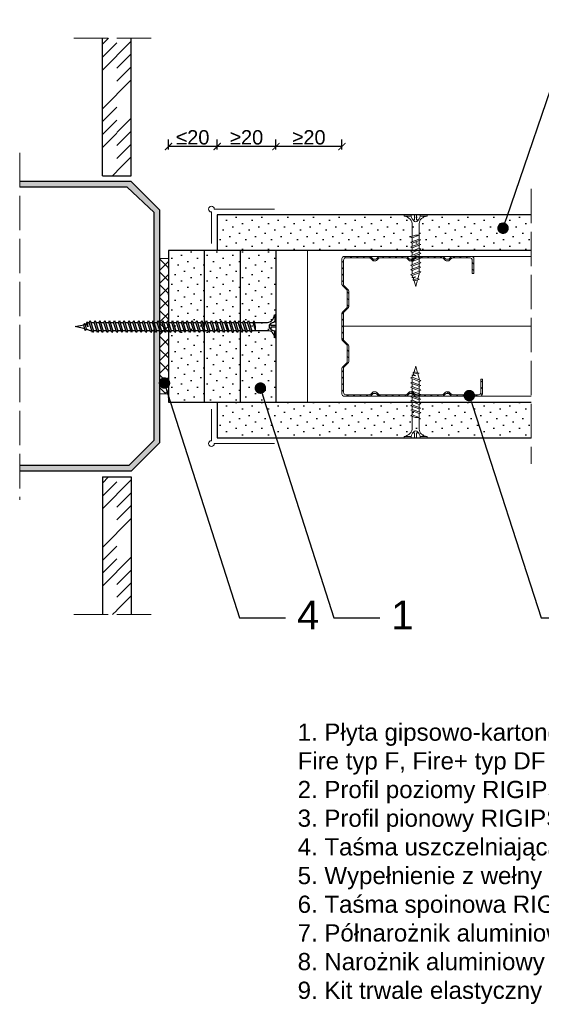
# Model space of a CAD drawing. Header units: millimetres. Extents: x 1745 to 2186, y 1219 to 1563.
# Tile 1 of 2: x 1745 to 1927, y 1219 to 1563. Entities that reach past the tile are written whole.
import ezdxf
from ezdxf import colors
from ezdxf.entities.mleader import LeaderData, LeaderLine
from ezdxf.math import Vec2, Vec3

# ---------------------------------------------------------------- set-up
doc = ezdxf.new("R2010")
doc.units = ezdxf.units.MM
doc.linetypes.add('ACAD_ISO02W100', pattern=[15, 12, -3])
for name, color, linetype, lineweight in [('_ISOVER WELNA', 7, 'BATTING', 9), ('_RIGIPS AKCESORIA', 7, 'Continuous', 18), ('_RIGIPS G-K', 7, 'Continuous', 25), ('_RIGIPS PROFIL', 7, 'Continuous', 18), ('KRESKOWANIE', 7, 'Continuous', 9), ('OPISY', 7, 'Continuous', 9), ('PRZERYWANA', 7, 'ACAD_ISO02W100', 9), ('WYMIARY', 7, 'Continuous', 25)]:
    doc.layers.add(name, color=color, linetype=linetype, lineweight=lineweight)
doc.layers.add('_Rigips_Akcesoria', color=7, linetype='Continuous')
doc.styles.get("Standard").update_dxf_attribs({"font": 'arial.ttf'})
doc.linetypes.add('BATTING', pattern='A,0.00254,-2.54,[134,ltypeshp.shx,S=2.54,R=0,X=-2.54,Y=0],-5.08,[134,ltypeshp.shx,S=2.54,R=180,X=2.54,Y=0],-2.54', length=10.16254)
doc.dimstyles.new('ISO-25', dxfattribs={"dimtxt": 5, "dimasz": 2.5, "dimexe": 2.5, "dimexo": 0.625, "dimtad": 1, "dimtxsty": 'Standard', "dimblk": 'ARCHTICK', "dimcen": 2.5, "dimadec": 0, "dimazin": 0, "dimtfac": 1, "dimtmove": 0, "dimatfit": 3, "dimfxl": 1, "dimfxlon": 1, "dimarcsym": 0})

# ---------------------------------------------------------------- blocks, each defined once
blk = doc.blocks.new('CW 50 ULTRASTIL')
h = blk.add_hatch()
h.set_pattern_fill('ANSI31', color=256, scale=0.5, style=0)
h.paths.add_polyline_path([(28.56, 40.65, -0.198912), (28.71, 41), (30.21, 42.51, 0.198912), (30.36, 42.86), (30.36, 48.45, 0.198912), (30.21, 48.8), (28.71, 50.31, -0.198912), (28.56, 50.66), (28.56, 59.85, -0.198912), (28.71, 60.2), (30.21, 61.71, 0.198912), (30.36, 62.06), (30.36, 67.65, 0.198912), (30.21, 68), (28.71, 69.51, -0.198912), (28.56, 69.86), (28.56, 78.31, -0.414214), (29.36, 79.11), (37.68, 79.11, -0.198912), (38.04, 78.96), (38.74, 78.25, 0.198912), (39.1, 78.11), (39.68, 78.11, 0.198912), (40.04, 78.25), (40.74, 78.96, -0.198912), (41.1, 79.11), (50.38, 79.11, -0.198912), (50.74, 78.96), (51.44, 78.25, 0.198912), (51.8, 78.11), (52.38, 78.11, 0.198912), (52.74, 78.25), (53.44, 78.96, -0.198912), (53.8, 79.11), (63.08, 79.11, -0.198912), (63.44, 78.96), (64.14, 78.25, 0.198912), (64.5, 78.11), (65.08, 78.11, 0.198912), (65.44, 78.25), (66.14, 78.96, -0.198912), (66.5, 79.11), (75.66, 79.11, -0.414214), (76.46, 78.31), (76.46, 73.66), (77.01, 73.66), (77.01, 78.86, 0.414214), (76.21, 79.66), (66.5, 79.66, 0.198912), (66.14, 79.51), (65.44, 78.8, -0.198912), (65.08, 78.66), (64.5, 78.66, -0.198912), (64.14, 78.8), (63.44, 79.51, 0.198912), (63.08, 79.66), (53.8, 79.66, 0.198912), (53.44, 79.51), (52.74, 78.8, -0.198912), (52.38, 78.66), (51.8, 78.66, -0.198912), (51.44, 78.8), (50.74, 79.51, 0.198912), (50.38, 79.66), (41.1, 79.66, 0.198912), (40.74, 79.51), (40.04, 78.8, -0.198912), (39.68, 78.66), (39.1, 78.66, -0.198912), (38.74, 78.8), (38.04, 79.51, 0.198912), (37.68, 79.66), (28.81, 79.66, 0.414214), (28.01, 78.86), (28.01, 69.86, 0.198912), (28.16, 69.51), (29.66, 68, -0.198912), (29.81, 67.65), (29.81, 62.06, -0.198912), (29.66, 61.71), (28.16, 60.2, 0.198912), (28.01, 59.85), (28.01, 50.66, 0.198912), (28.16, 50.31), (29.66, 48.8, -0.198912), (29.81, 48.45), (29.81, 42.86, -0.198912), (29.66, 42.51), (28.16, 41, 0.198912), (28.01, 40.65), (28.01, 31.66, 0.414214), (28.81, 30.86), (37.68, 30.86, 0.198912), (38.04, 31), (38.74, 31.71, -0.198912), (39.1, 31.86), (39.68, 31.86, -0.198912), (40.04, 31.71), (40.74, 31, 0.198912), (41.1, 30.86), (50.38, 30.86, 0.198912), (50.74, 31), (51.44, 31.71, -0.198912), (51.8, 31.86), (52.38, 31.86, -0.198912), (52.74, 31.71), (53.44, 31, 0.198912), (53.8, 30.86), (63.08, 30.86, 0.198912), (63.44, 31), (64.14, 31.71, -0.198912), (64.5, 31.86), (65.08, 31.86, -0.198912), (65.44, 31.71), (66.14, 31, 0.198912), (66.5, 30.86), (73.21, 30.86, 0.414214), (74.01, 31.66), (74.01, 36.86), (73.46, 36.86), (73.46, 32.21, -0.414214), (72.66, 31.41), (66.5, 31.41, -0.198912), (66.14, 31.55), (65.44, 32.26, 0.198912), (65.08, 32.41), (64.5, 32.41, 0.198912), (64.14, 32.26), (63.44, 31.55, -0.198912), (63.08, 31.41), (53.8, 31.41, -0.198912), (53.44, 31.55), (52.74, 32.26, 0.198912), (52.38, 32.41), (51.8, 32.41, 0.198912), (51.44, 32.26), (50.74, 31.55, -0.198912), (50.38, 31.41), (41.1, 31.41, -0.198912), (40.74, 31.55), (40.04, 32.26, 0.198912), (39.68, 32.41), (39.1, 32.41, 0.198912), (38.74, 32.26), (38.04, 31.55, -0.198912), (37.68, 31.41), (29.36, 31.41, -0.414214), (28.56, 32.21)])
at = {"layer": '_RIGIPS PROFIL'}
for p, q in [((37.68, 79.66), (28.81, 79.66)), ((37.68, 79.11), (29.36, 79.11)), ((38.04, 79.51), (38.74, 78.8)), ((40.74, 79.51), (40.04, 78.8)), ((50.38, 79.66), (41.1, 79.66)), ((50.38, 79.11), (41.1, 79.11)), ((50.74, 79.51), (51.44, 78.8)), ((53.44, 79.51), (52.74, 78.8)), ((53.8, 79.66), (63.08, 79.66)), ((53.8, 79.11), (63.08, 79.11)), ((63.44, 79.51), (64.14, 78.8)), ((66.14, 79.51), (65.44, 78.8)), ((76.21, 79.66), (66.5, 79.66)), ((75.66, 79.11), (66.5, 79.11)), ((28.01, 78.86), (28.01, 69.86)), ((28.56, 78.31), (28.56, 69.86)), ((38.04, 78.96), (38.74, 78.25)), ((39.68, 78.66), (39.1, 78.66)), ((39.68, 78.11), (39.1, 78.11)), ((40.74, 78.96), (40.04, 78.25)), ((50.74, 78.96), (51.44, 78.25)), ((52.38, 78.66), (51.8, 78.66)), ((52.38, 78.11), (51.8, 78.11)), ((53.44, 78.96), (52.74, 78.25)), ((63.44, 78.96), (64.14, 78.25)), ((65.08, 78.66), (64.5, 78.66)), ((65.08, 78.11), (64.5, 78.11)), ((66.14, 78.96), (65.44, 78.25)), ((76.46, 73.66), (76.46, 78.31)), ((77.01, 73.66), (77.01, 78.86)), ((76.46, 73.66), (77.01, 73.66)), ((29.66, 68), (28.16, 69.51)), ((30.21, 68), (28.71, 69.51)), ((29.81, 67.65), (29.81, 62.06)), ((30.36, 67.65), (30.36, 62.06)), ((28.01, 59.85), (28.01, 50.66)), ((29.66, 61.71), (28.16, 60.2)), ((28.56, 59.85), (28.56, 50.66)), ((30.21, 61.71), (28.71, 60.2)), ((29.66, 48.8), (28.16, 50.31)), ((30.21, 48.8), (28.71, 50.31)), ((29.81, 42.86), (29.81, 48.45)), ((30.36, 42.86), (30.36, 48.45)), ((29.66, 42.51), (28.16, 41)), ((30.21, 42.51), (28.71, 41)), ((28.01, 31.66), (28.01, 40.65)), ((28.56, 32.21), (28.56, 40.65)), ((73.46, 36.86), (73.46, 32.21)), ((73.46, 36.86), (74.01, 36.86)), ((74.01, 36.86), (74.01, 31.66)), ((37.68, 31.41), (29.36, 31.41)), ((38.04, 31.55), (38.74, 32.26)), ((38.04, 31), (38.74, 31.71)), ((39.68, 32.41), (39.1, 32.41)), ((39.68, 31.86), (39.1, 31.86)), ((40.74, 31.55), (40.04, 32.26)), ((40.74, 31), (40.04, 31.71)), ((50.38, 31.41), (41.1, 31.41)), ((50.74, 31.55), (51.44, 32.26)), ((50.74, 31), (51.44, 31.71)), ((52.38, 32.41), (51.8, 32.41)), ((52.38, 31.86), (51.8, 31.86)), ((53.44, 31.55), (52.74, 32.26)), ((53.44, 31), (52.74, 31.71)), ((53.8, 31.41), (63.08, 31.41)), ((63.44, 31.55), (64.14, 32.26)), ((63.44, 31), (64.14, 31.71)), ((65.08, 32.41), (64.5, 32.41)), ((65.08, 31.86), (64.5, 31.86)), ((66.14, 31.55), (65.44, 32.26)), ((66.14, 31), (65.44, 31.71)), ((72.66, 31.41), (66.5, 31.41)), ((37.68, 30.86), (28.81, 30.86)), ((50.38, 30.86), (41.1, 30.86)), ((53.8, 30.86), (63.08, 30.86)), ((73.21, 30.86), (66.5, 30.86))]:
    blk.add_line(p, q, dxfattribs=at)
for centre, radius, start, end in [((28.81, 78.86), 0.8, 90, 180), ((29.36, 78.31), 0.8, 90, 180), ((37.68, 79.16), 0.5, 45, 90), ((37.68, 78.61), 0.5, 45, 90), ((41.1, 79.16), 0.5, 90, 135), ((41.1, 78.61), 0.5, 90, 135), ((50.38, 79.16), 0.5, 45, 90), ((50.38, 78.61), 0.5, 45, 90), ((53.8, 79.16), 0.5, 90, 135), ((53.8, 78.61), 0.5, 90, 135), ((63.08, 79.16), 0.5, 45, 90), ((63.08, 78.61), 0.5, 45, 90), ((66.5, 79.16), 0.5, 90, 135), ((66.5, 78.61), 0.5, 90, 135), ((75.66, 78.31), 0.8, 0, 90), ((76.21, 78.86), 0.8, 0, 90), ((39.1, 79.16), 0.5, 225, 270), ((39.1, 78.61), 0.5, 225, 270), ((39.68, 79.16), 0.5, 270, 315), ((39.68, 78.61), 0.5, 270, 315), ((51.8, 79.16), 0.5, 225, 270), ((51.8, 78.61), 0.5, 225, 270), ((52.38, 79.16), 0.5, 270, 315), ((52.38, 78.61), 0.5, 270, 315), ((64.5, 79.16), 0.5, 225, 270), ((64.5, 78.61), 0.5, 225, 270), ((65.08, 79.16), 0.5, 270, 315), ((65.08, 78.61), 0.5, 270, 315), ((28.51, 69.86), 0.5, 180, 225), ((29.06, 69.86), 0.5, 180, 225), ((29.31, 67.65), 0.5, 0, 45), ((29.86, 67.65), 0.5, 0, 45), ((29.31, 62.06), 0.5, 315, 0), ((29.86, 62.06), 0.5, 315, 0), ((28.51, 59.85), 0.5, 135, 180), ((29.06, 59.85), 0.5, 135, 180), ((28.51, 50.66), 0.5, 180, 225), ((29.06, 50.66), 0.5, 180, 225), ((29.31, 48.45), 0.5, 0, 45), ((29.86, 48.45), 0.5, 0, 45), ((29.31, 42.86), 0.5, 315, 0), ((29.86, 42.86), 0.5, 315, 0), ((28.51, 40.65), 0.5, 135, 180), ((29.06, 40.65), 0.5, 135, 180), ((28.81, 31.66), 0.8, 180, 270), ((29.36, 32.21), 0.8, 180, 270), ((37.68, 31.91), 0.5, 270, 315), ((37.68, 31.36), 0.5, 270, 315), ((39.1, 31.91), 0.5, 90, 135), ((39.1, 31.36), 0.5, 90, 135), ((39.68, 31.91), 0.5, 45, 90), ((39.68, 31.36), 0.5, 45, 90), ((41.1, 31.91), 0.5, 225, 270), ((41.1, 31.36), 0.5, 225, 270), ((50.38, 31.91), 0.5, 270, 315), ((50.38, 31.36), 0.5, 270, 315), ((51.8, 31.91), 0.5, 90, 135), ((51.8, 31.36), 0.5, 90, 135), ((52.38, 31.91), 0.5, 45, 90), ((52.38, 31.36), 0.5, 45, 90), ((53.8, 31.91), 0.5, 225, 270), ((53.8, 31.36), 0.5, 225, 270), ((63.08, 31.91), 0.5, 270, 315), ((63.08, 31.36), 0.5, 270, 315), ((64.5, 31.91), 0.5, 90, 135), ((64.5, 31.36), 0.5, 90, 135), ((65.08, 31.91), 0.5, 45, 90), ((65.08, 31.36), 0.5, 45, 90), ((66.5, 31.91), 0.5, 225, 270), ((66.5, 31.36), 0.5, 225, 270), ((72.66, 32.21), 0.8, 270, 0), ((73.21, 31.66), 0.8, 270, 0)]:
    blk.add_arc(centre, radius, start, end, dxfattribs=at)
blk = doc.blocks.new('TN 25')
at = {"layer": '_RIGIPS AKCESORIA'}
for p, q in [((0, -0.84), (0, 7.16)), ((0, 7.16), (0.46, 7.16)), ((0.46, 7.16), (0.46, 4.78)), ((0.46, 4.78), (0, 4.78)), ((0, 3.5), (1.77, 3.5)), ((1.77, 3.5), (1.77, 4.2)), ((3.02, 4.46), (8.47, 4.46)), ((7.12, 4.46), (7.12, 3.18)), ((8.03, 2.01), (7.12, 4.46)), ((8.47, 4.46), (8.79, 5)), ((9.61, 1.51), (8.47, 4.46)), ((8.79, 5), (9.93, 2.01)), ((9, 4.46), (10.1, 4.46)), ((10.1, 4.46), (10.41, 5)), ((11.23, 1.51), (10.1, 4.46)), ((10.41, 5), (11.56, 2.01)), ((10.62, 4.46), (11.67, 4.46)), ((11.67, 4.46), (11.99, 5)), ((12.81, 1.51), (11.67, 4.46)), ((11.99, 5), (13.14, 2.01)), ((12.2, 4.46), (13.21, 4.46)), ((13.21, 4.46), (13.52, 5)), ((14.34, 1.51), (13.21, 4.46)), ((13.52, 5), (14.67, 2.01)), ((13.73, 4.46), (14.8, 4.46)), ((14.8, 4.46), (15.12, 5)), ((15.94, 1.51), (14.8, 4.46)), ((15.12, 5), (16.26, 2.01)), ((15.33, 4.46), (16.42, 4.46)), ((16.42, 4.46), (16.73, 5)), ((17.55, 1.51), (16.42, 4.46)), ((16.73, 5), (17.88, 2.01)), ((16.94, 4.46), (17.99, 4.46)), ((17.99, 4.46), (18.31, 5)), ((19.13, 1.51), (17.99, 4.46)), ((18.31, 5), (19.45, 2.01)), ((18.52, 4.46), (19.68, 4.46)), ((19.68, 4.46), (20, 5)), ((20.82, 1.51), (19.68, 4.46)), ((20, 5), (21.14, 2.01)), ((20.21, 4.46), (20.7, 4.46)), ((20.7, 4.46), (22.28, 3.98)), ((22.28, 3.98), (22.56, 4.37)), ((22.7, 2.36), (22.28, 3.98)), ((22.56, 4.37), (23.03, 2.71)), ((22.71, 3.85), (25, 3.24)), ((0, 2.83), (1.77, 2.83)), ((0.46, 1.64), (0, 1.64)), ((0.46, -0.84), (0.46, 1.64)), ((1.77, 2.83), (1.77, 2.18)), ((7.49, 2.01), (3.55, 2.01)), ((7.12, 3.18), (7.65, 1.53)), ((7.65, 1.53), (8.03, 2.01)), ((9.41, 2.01), (8.03, 2.01)), ((9.93, 2.01), (9.61, 1.51)), ((11.04, 2.01), (9.93, 2.01)), ((11.56, 2.01), (11.23, 1.51)), ((12.61, 2.01), (11.56, 2.01)), ((13.14, 2.01), (12.81, 1.51)), ((14.15, 2.01), (13.14, 2.01)), ((14.67, 2.01), (14.34, 1.51)), ((15.74, 2.01), (14.67, 2.01)), ((16.26, 2.01), (15.94, 1.51)), ((17.36, 2.01), (16.26, 2.01)), ((17.88, 2.01), (17.55, 1.51)), ((18.93, 2.01), (17.88, 2.01)), ((19.45, 2.01), (19.13, 1.51)), ((19.45, 2.01), (20.62, 2.01)), ((21.14, 2.01), (20.82, 1.51)), ((21.14, 2.01), (21.81, 2.12)), ((21.85, 1.83), (21.67, 3.28)), ((21.67, 3.28), (22.14, 2.4)), ((22.14, 2.4), (21.85, 1.83)), ((22.7, 2.36), (22.14, 2.4)), ((23.03, 2.71), (22.7, 2.36)), ((25, 3.24), (23.03, 2.71)), ((0, -0.84), (0.46, -0.84))]:
    blk.add_line(p, q, dxfattribs=at)
for centre, major_axis, ratio, start_param, end_param in [((3.09, 7.67), (0.17, 3.2), 0.826134, 1.773653, 3.180586), ((-0.04, 0.9), (0, 3.93), 0.848176, -0.720942, -0.151112), ((1.66, 3.18), (0, 0.895), 0.848176, -1.552777, -0.720942), ((3.37, -1.57), (0.28, 3.57), 0.832181, 0.035984, 1.430787), ((-2.73, 15.91), (0, 14.76), 0.848176, 3.399396, 3.475072), ((0.59, 4.62), (0, 2.81), 0.848176, 3.475072, 3.862535), ((1.66, 3.18), (0, 0.895), 0.848176, 3.862535, 4.730408)]:
    blk.add_ellipse(centre, major_axis=major_axis, ratio=ratio, start_param=start_param, end_param=end_param, dxfattribs=at)
blk = doc.blocks.new('polnaroznik')
at = {"layer": '_RIGIPS AKCESORIA'}
for p, q in [((429.5, 44.15), (429.5, 55.15)), ((430.5, 56.15), (451.5, 56.15))]:
    blk.add_line(p, q, dxfattribs=at)
blk.add_arc((429.5, 56.15), 1, 0, 270, dxfattribs=at)
blk = doc.blocks.new('TN 70')
at = {"layer": '_Rigips_Akcesoria'}
for p, q in [((0, -0.84), (0, 7.16)), ((0, 7.16), (0.46, 7.16)), ((0.46, 7.16), (0.46, 4.78)), ((0.46, 4.78), (0, 4.78)), ((0, 3.5), (1.77, 3.5)), ((1.77, 3.5), (1.77, 4.2)), ((3.02, 4.72), (8.47, 4.72)), ((8.03, 1.78), (7.12, 4.72)), ((7.12, 4.72), (7.12, 3.19)), ((8.47, 4.72), (8.79, 5.37)), ((9.61, 1.17), (8.47, 4.72)), ((8.79, 5.37), (9.93, 1.78)), ((9, 4.72), (10.1, 4.72)), ((10.1, 4.72), (10.41, 5.37)), ((11.23, 1.17), (10.1, 4.72)), ((10.41, 5.37), (11.56, 1.78)), ((10.62, 4.72), (11.67, 4.72)), ((11.67, 4.72), (11.99, 5.37)), ((12.81, 1.17), (11.67, 4.72)), ((11.99, 5.37), (13.14, 1.78)), ((12.2, 4.72), (13.21, 4.72)), ((13.21, 4.72), (13.52, 5.37)), ((14.34, 1.17), (13.21, 4.72)), ((13.52, 5.37), (14.67, 1.78)), ((13.73, 4.72), (14.8, 4.72)), ((14.8, 4.72), (15.12, 5.37)), ((15.94, 1.17), (14.8, 4.72)), ((15.12, 5.37), (16.26, 1.78)), ((15.33, 4.72), (16.42, 4.72)), ((16.42, 4.72), (16.73, 5.37)), ((17.55, 1.17), (16.42, 4.72)), ((16.73, 5.37), (17.88, 1.78)), ((16.94, 4.72), (17.99, 4.72)), ((17.99, 4.72), (18.31, 5.37)), ((19.13, 1.17), (17.99, 4.72)), ((18.31, 5.37), (19.45, 1.78)), ((18.52, 4.72), (19.68, 4.72)), ((19.68, 4.72), (20, 5.37)), ((20.82, 1.17), (19.68, 4.72)), ((20, 5.37), (21.14, 1.78)), ((20.21, 4.72), (21.37, 4.72)), ((21.37, 4.72), (21.69, 5.37)), ((22.51, 1.17), (21.37, 4.72)), ((21.69, 5.37), (22.83, 1.78)), ((21.9, 4.72), (23.06, 4.72)), ((23.06, 4.72), (23.38, 5.37)), ((24.2, 1.17), (23.06, 4.72)), ((23.38, 5.37), (24.52, 1.78)), ((23.59, 4.72), (24.75, 4.72)), ((24.75, 4.72), (25.07, 5.37)), ((25.89, 1.17), (24.75, 4.72)), ((25.07, 5.37), (26.21, 1.78)), ((25.28, 4.72), (26.44, 4.72)), ((26.44, 4.72), (26.76, 5.37)), ((27.58, 1.17), (26.44, 4.72)), ((26.76, 5.37), (27.9, 1.78)), ((26.96, 4.72), (28.13, 4.72)), ((28.13, 4.72), (28.45, 5.37)), ((29.27, 1.17), (28.13, 4.72)), ((28.45, 5.37), (29.59, 1.78)), ((28.65, 4.72), (29.82, 4.72)), ((29.82, 4.72), (30.14, 5.37)), ((30.96, 1.17), (29.82, 4.72)), ((30.14, 5.37), (31.28, 1.78)), ((30.34, 4.72), (31.51, 4.72)), ((31.51, 4.72), (31.83, 5.37)), ((32.65, 1.17), (31.51, 4.72)), ((31.83, 5.37), (32.97, 1.78)), ((32.03, 4.72), (33.2, 4.72)), ((33.2, 4.72), (33.52, 5.37)), ((34.34, 1.17), (33.2, 4.72)), ((33.52, 5.37), (34.66, 1.78)), ((33.72, 4.72), (34.89, 4.72)), ((34.89, 4.72), (35.21, 5.37)), ((36.03, 1.17), (34.89, 4.72)), ((35.21, 5.37), (36.35, 1.78)), ((35.41, 4.72), (36.58, 4.72)), ((36.58, 4.72), (36.9, 5.37)), ((37.72, 1.17), (36.58, 4.72)), ((36.9, 5.37), (38.04, 1.78)), ((37.1, 4.72), (38.27, 4.72)), ((38.27, 4.72), (38.59, 5.37)), ((39.41, 1.17), (38.27, 4.72)), ((38.59, 5.37), (39.73, 1.78)), ((38.79, 4.72), (39.96, 4.72)), ((39.96, 4.72), (40.28, 5.37)), ((41.1, 1.17), (39.96, 4.72)), ((40.28, 5.37), (41.42, 1.78)), ((40.48, 4.72), (41.65, 4.72)), ((41.65, 4.72), (41.97, 5.37)), ((42.79, 1.17), (41.65, 4.72)), ((41.97, 5.37), (43.11, 1.78)), ((42.17, 4.72), (43.34, 4.72)), ((43.34, 4.72), (43.66, 5.37)), ((44.48, 1.17), (43.34, 4.72)), ((43.66, 5.37), (44.8, 1.78)), ((43.86, 4.72), (45.03, 4.72)), ((45.03, 4.72), (45.35, 5.37)), ((46.17, 1.17), (45.03, 4.72)), ((45.35, 5.37), (46.49, 1.78)), ((45.55, 4.72), (46.72, 4.72)), ((46.72, 4.72), (47.04, 5.37)), ((47.86, 1.17), (46.72, 4.72)), ((47.04, 5.37), (48.18, 1.78)), ((47.24, 4.72), (48.41, 4.72)), ((48.41, 4.72), (48.73, 5.37)), ((49.55, 1.17), (48.41, 4.72)), ((48.73, 5.37), (49.87, 1.78)), ((48.93, 4.72), (50.1, 4.72)), ((50.1, 4.72), (50.42, 5.37)), ((51.24, 1.17), (50.1, 4.72)), ((50.42, 5.37), (51.56, 1.78)), ((50.62, 4.72), (51.79, 4.72)), ((51.79, 4.72), (52.11, 5.37)), ((52.92, 1.17), (51.79, 4.72)), ((52.11, 5.37), (53.25, 1.78)), ((52.31, 4.72), (53.48, 4.72)), ((53.48, 4.72), (53.8, 5.37)), ((54.61, 1.17), (53.48, 4.72)), ((53.8, 5.37), (54.94, 1.78)), ((54, 4.72), (55.17, 4.72)), ((55.17, 4.72), (55.49, 5.37)), ((56.3, 1.17), (55.17, 4.72)), ((55.49, 5.37), (56.63, 1.78)), ((55.69, 4.72), (56.86, 4.72)), ((56.86, 4.72), (57.18, 5.37)), ((57.99, 1.17), (56.86, 4.72)), ((57.18, 5.37), (58.32, 1.78)), ((57.38, 4.72), (58.55, 4.72)), ((58.55, 4.72), (58.87, 5.37)), ((59.68, 1.17), (58.55, 4.72)), ((58.87, 5.37), (60.01, 1.78)), ((59.07, 4.72), (60.24, 4.72)), ((60.24, 4.72), (60.56, 5.37)), ((61.37, 1.17), (60.24, 4.72)), ((60.56, 5.37), (61.7, 1.78)), ((60.76, 4.72), (61.93, 4.72)), ((61.93, 4.72), (62.25, 5.37)), ((63.06, 1.17), (61.93, 4.72)), ((62.25, 5.37), (63.39, 1.78)), ((62.45, 4.72), (63.62, 4.72)), ((63.62, 4.72), (63.94, 5.37)), ((63.62, 4.72), (63.94, 5.37)), ((64.75, 1.17), (63.62, 4.72)), ((64.75, 1.17), (63.62, 4.72)), ((63.94, 5.37), (65.08, 1.78)), ((63.94, 5.37), (65.08, 1.78)), ((64.14, 4.72), (64.63, 4.72)), ((64.14, 4.72), (64.73, 4.72)), ((64.63, 4.72), (66.22, 4.15)), ((66.22, 4.15), (66.5, 4.61)), ((66.64, 2.2), (66.22, 4.15)), ((66.5, 4.61), (66.97, 2.62)), ((66.65, 3.99), (70, 3.26)), ((0, 2.83), (1.77, 2.83)), ((0.46, 1.64), (0, 1.64)), ((0.46, -0.84), (0.46, 1.64)), ((1.77, 2.83), (1.77, 2.18)), ((7.49, 1.78), (3.55, 1.78)), ((7.12, 3.19), (7.65, 1.21)), ((7.65, 1.21), (8.03, 1.78)), ((9.41, 1.78), (8.03, 1.78)), ((9.93, 1.78), (9.61, 1.17)), ((11.04, 1.78), (9.93, 1.78)), ((11.56, 1.78), (11.23, 1.17)), ((12.61, 1.78), (11.56, 1.78)), ((13.14, 1.78), (12.81, 1.17)), ((14.15, 1.78), (13.14, 1.78)), ((14.67, 1.78), (14.34, 1.17)), ((15.74, 1.78), (14.67, 1.78)), ((16.26, 1.78), (15.94, 1.17)), ((17.36, 1.78), (16.26, 1.78)), ((17.88, 1.78), (17.55, 1.17)), ((18.93, 1.78), (17.88, 1.78)), ((19.45, 1.78), (19.13, 1.17)), ((20.62, 1.78), (19.45, 1.78)), ((21.14, 1.78), (20.82, 1.17)), ((22.31, 1.78), (21.14, 1.78)), ((22.83, 1.78), (22.51, 1.17)), ((24, 1.78), (22.83, 1.78)), ((24.52, 1.78), (24.2, 1.17)), ((25.69, 1.78), (24.52, 1.78)), ((26.21, 1.78), (25.89, 1.17)), ((27.38, 1.78), (26.21, 1.78)), ((27.9, 1.78), (27.58, 1.17)), ((29.07, 1.78), (27.9, 1.78)), ((29.59, 1.78), (29.27, 1.17)), ((30.76, 1.78), (29.59, 1.78)), ((31.28, 1.78), (30.96, 1.17)), ((32.45, 1.78), (31.28, 1.78)), ((32.97, 1.78), (32.65, 1.17)), ((34.14, 1.78), (32.97, 1.78)), ((34.66, 1.78), (34.34, 1.17)), ((35.83, 1.78), (34.66, 1.78)), ((36.35, 1.78), (36.03, 1.17)), ((37.52, 1.78), (36.35, 1.78)), ((38.04, 1.78), (37.72, 1.17)), ((39.21, 1.78), (38.04, 1.78)), ((39.73, 1.78), (39.41, 1.17)), ((40.9, 1.78), (39.73, 1.78)), ((41.42, 1.78), (41.1, 1.17)), ((42.59, 1.78), (41.42, 1.78)), ((43.11, 1.78), (42.79, 1.17)), ((44.28, 1.78), (43.11, 1.78)), ((44.8, 1.78), (44.48, 1.17)), ((45.97, 1.78), (44.8, 1.78)), ((46.49, 1.78), (46.17, 1.17)), ((47.66, 1.78), (46.49, 1.78)), ((48.18, 1.78), (47.86, 1.17)), ((49.35, 1.78), (48.18, 1.78)), ((49.87, 1.78), (49.55, 1.17)), ((51.04, 1.78), (49.87, 1.78)), ((51.56, 1.78), (51.24, 1.17)), ((52.73, 1.78), (51.56, 1.78)), ((53.25, 1.78), (52.92, 1.17)), ((54.42, 1.78), (53.25, 1.78)), ((54.94, 1.78), (54.61, 1.17)), ((56.11, 1.78), (54.94, 1.78)), ((56.63, 1.78), (56.3, 1.17)), ((57.8, 1.78), (56.63, 1.78)), ((58.32, 1.78), (57.99, 1.17)), ((59.49, 1.78), (58.32, 1.78)), ((60.01, 1.78), (59.68, 1.17)), ((61.18, 1.78), (60.01, 1.78)), ((61.7, 1.78), (61.37, 1.17)), ((62.87, 1.78), (61.7, 1.78)), ((63.39, 1.78), (63.06, 1.17)), ((64.56, 1.78), (63.39, 1.78)), ((65.08, 1.78), (64.75, 1.17)), ((65.08, 1.78), (64.75, 1.17)), ((65.08, 1.78), (65.75, 1.91)), ((65.78, 1.56), (65.61, 3.31)), ((65.61, 3.31), (66.08, 2.25)), ((66.08, 2.25), (65.78, 1.56)), ((66.64, 2.2), (66.08, 2.25)), ((66.97, 2.62), (66.64, 2.2)), ((70, 3.26), (66.97, 2.62)), ((0, -0.84), (0.46, -0.84))]:
    blk.add_line(p, q, dxfattribs=at)
for centre, major_axis, ratio, start_param, end_param in [((3.09, 7.67), (1.22, 2.78), 0.837272, 2.095128, 3.598769), ((-0.04, 0.9), (0, 3.93), 0.848176, -0.720942, -0.151112), ((1.66, 3.18), (0, 0.895), 0.848176, -1.552777, -0.720942), ((3.37, -1.57), (-0.73, 3.32), 0.858496, -0.312441, 1.16424), ((-2.73, 15.91), (0, 14.76), 0.848176, 3.399396, 3.475072), ((0.59, 4.62), (0, 2.81), 0.848176, 3.475072, 3.862535), ((1.66, 3.18), (0, 0.895), 0.848176, 3.862535, 4.730408)]:
    blk.add_ellipse(centre, major_axis=major_axis, ratio=ratio, start_param=start_param, end_param=end_param, dxfattribs=at)
blk = doc.blocks.new('_Dot')
at = {"color": 0, "linetype": 'ByBlock', "lineweight": -2}
blk.add_line((-0.5, 0), (-1, 0), dxfattribs=at)
at = {"color": 0, "linetype": 'ByBlock', "const_width": 0.5}
blk.add_lwpolyline([(-0.25, 0, 1), (0.25, 0, 1)], format="xyb", close=True, dxfattribs=at)
blk = doc.blocks.new('_ArchTick')
at = {"color": 0, "linetype": 'ByBlock', "const_width": 0.15}
blk.add_lwpolyline([(-0.5, -0.5), (0.5, 0.5)], dxfattribs=at)
blk = doc.blocks.new('*D19')
at = {"layer": 'Defpoints', "color": 0, "transparency": 16777216}
for p in [(1814.13, 1518.47), (1834.63, 1473.37), (1814.13, 1472.66)]:
    blk.add_point(p, dxfattribs=at)
at = {"layer": 'WYMIARY', "color": 0, "lineweight": -2, "transparency": 16777216}
for p, q in [((1814.13, 1517.47), (1814.13, 1520.97)), ((1834.63, 1518.47), (1814.13, 1518.47)), ((1834.63, 1517.47), (1834.63, 1520.97))]:
    blk.add_line(p, q, dxfattribs=at)
at = {"layer": 'WYMIARY', "color": 0, "lineweight": -2, "transparency": 16777216, "xscale": 2.5, "yscale": 2.5, "zscale": 2.5, "rotation": 180}
blk.add_blockref('_ArchTick', (1814.13, 1518.47), dxfattribs=at)
at = {"layer": 'WYMIARY', "color": 0, "lineweight": -2, "transparency": 16777216, "xscale": 2.5, "yscale": 2.5, "zscale": 2.5}
blk.add_blockref('_ArchTick', (1834.63, 1518.47), dxfattribs=at)
at = {"layer": 'WYMIARY', "color": 0, "transparency": 16777216, "insert": (1824.38, 1521.65), "char_height": 5, "attachment_point": 5}
blk.add_mtext('≥20', dxfattribs=at)
blk = doc.blocks.new('*D20')
at = {"layer": 'Defpoints', "color": 0, "transparency": 16777216}
for p in [(1797.13, 1518.47), (1797.13, 1473.37), (1814.13, 1473.37)]:
    blk.add_point(p, dxfattribs=at)
at = {"layer": 'WYMIARY', "color": 0, "lineweight": -2, "transparency": 16777216}
for p, q in [((1797.13, 1517.47), (1797.13, 1520.97)), ((1814.13, 1518.47), (1797.13, 1518.47)), ((1814.13, 1517.47), (1814.13, 1520.97))]:
    blk.add_line(p, q, dxfattribs=at)
at = {"layer": 'WYMIARY', "color": 0, "lineweight": -2, "transparency": 16777216, "xscale": 2.5, "yscale": 2.5, "zscale": 2.5, "rotation": 180}
blk.add_blockref('_ArchTick', (1797.13, 1518.47), dxfattribs=at)
at = {"layer": 'WYMIARY', "color": 0, "lineweight": -2, "transparency": 16777216, "xscale": 2.5, "yscale": 2.5, "zscale": 2.5}
blk.add_blockref('_ArchTick', (1814.13, 1518.47), dxfattribs=at)
at = {"layer": 'WYMIARY', "color": 0, "transparency": 16777216, "insert": (1805.63, 1521.65), "char_height": 5, "attachment_point": 5}
blk.add_mtext('≤20', dxfattribs=at)
blk = doc.blocks.new('*D21')
at = {"layer": 'Defpoints', "color": 0, "transparency": 16777216}
for p in [(1834.63, 1518.47), (1834.63, 1471.26), (1857.63, 1470.57)]:
    blk.add_point(p, dxfattribs=at)
at = {"layer": 'WYMIARY', "color": 0, "lineweight": -2, "transparency": 16777216}
for p, q in [((1834.63, 1517.47), (1834.63, 1520.97)), ((1857.63, 1518.47), (1834.63, 1518.47)), ((1857.63, 1517.47), (1857.63, 1520.97))]:
    blk.add_line(p, q, dxfattribs=at)
at = {"layer": 'WYMIARY', "color": 0, "lineweight": -2, "transparency": 16777216, "xscale": 2.5, "yscale": 2.5, "zscale": 2.5, "rotation": 180}
blk.add_blockref('_ArchTick', (1834.63, 1518.47), dxfattribs=at)
at = {"layer": 'WYMIARY', "color": 0, "lineweight": -2, "transparency": 16777216, "xscale": 2.5, "yscale": 2.5, "zscale": 2.5}
blk.add_blockref('_ArchTick', (1857.63, 1518.47), dxfattribs=at)
at = {"layer": 'WYMIARY', "color": 0, "transparency": 16777216, "insert": (1846.13, 1521.65), "char_height": 5, "attachment_point": 5}
blk.add_mtext('≥20', dxfattribs=at)

msp = doc.modelspace()

# ---------------------------------------------------------------- hatches: boundary and pattern name
at = {"layer": '_RIGIPS G-K'}
h = msp.add_hatch(color=256, dxfattribs=at)
h.dxf.hatch_style = 1
h.paths.add_polyline_path([(1784.128, 1506.275), (1745.275, 1506.275), (1745.275, 1504.275), (1782.714, 1504.275), (1792.128, 1495.413), (1792.128, 1416.104), (1783.3, 1407.275), (1745.275, 1407.275), (1745.275, 1405.275), (1784.128, 1405.275), (1794.128, 1415.275), (1794.128, 1496.275)])
h = msp.add_hatch(dxfattribs=at)
h.set_pattern_fill('DOTS', color=256, scale=2, angle=315, style=0)
h.set_pattern_definition([(315, (0, 0.9), (3.367596, 1.122532), [0, -3.175])])
h.paths.add_polyline_path([(1814.128, 1494.675), (1814.128, 1482.175), (1923.628, 1482.175), (1923.628, 1494.675)])
h.paths.add_polyline_path([(2049.628, 1482.175), (2049.628, 1494.675), (1930.628, 1494.675), (1930.628, 1482.175)])
h = msp.add_hatch(dxfattribs=at)
h.set_pattern_fill('DOTS', color=256, scale=2, angle=315, style=0)
h.paths.add_polyline_path([(1834.628, 1482.175), (1822.128, 1482.175), (1822.128, 1429.375), (1834.628, 1429.375)])
h.paths.add_polyline_path([(1822.128, 1482.175), (1809.628, 1482.175), (1809.628, 1429.375), (1822.128, 1429.375)])
h.paths.add_polyline_path([(1809.628, 1482.175), (1797.128, 1482.175), (1797.128, 1429.375), (1809.628, 1429.375)])
h = msp.add_hatch(dxfattribs=at)
h.set_pattern_fill('DOTS', color=256, scale=2, angle=315, style=0)
h.set_pattern_definition([(315, (0, -0.9), (3.367596, 1.122532), [0, -3.175])])
h.paths.add_polyline_path([(2049.628, 1416.875), (2049.628, 1429.375), (1930.628, 1429.375), (1930.628, 1416.875)])
h.paths.add_polyline_path([(1814.128, 1429.375), (1814.128, 1416.875), (1923.628, 1416.875), (1923.628, 1429.375)])
at = {"layer": 'KRESKOWANIE'}
h = msp.add_hatch(dxfattribs=at)
h.set_pattern_fill('ANSI34', color=256)
h.paths.add_polyline_path([(1779.128, 1556.275), (1774.128, 1556.275), (1774.128, 1508.275), (1779.128, 1508.275)])
h = msp.add_hatch(dxfattribs=at)
h.set_pattern_fill('ANSI34', color=256)
h.set_pattern_definition([(45, (0, 13.59), (-13.47038, 13.47038), []), (45, (4.49, 13.59), (-13.47038, 13.47038), []), (45, (8.98, 13.59), (-13.47038, 13.47038), []), (45, (13.47, 13.59), (-13.47038, 13.47038), [])])
h.paths.add_polyline_path([(1784.128, 1556.275), (1779.128, 1556.275), (1779.128, 1508.275), (1784.128, 1508.275)])
h = msp.add_hatch(dxfattribs=at)
h.set_pattern_fill('ANSI37', color=256, style=0)
h.paths.add_polyline_path([(1797.128, 1479.375), (1794.128, 1479.375), (1794.128, 1432.175), (1797.128, 1432.175)])
h = msp.add_hatch(dxfattribs=at)
h.set_pattern_fill('ANSI34', color=256)
h.set_pattern_definition([(45, (0, -153.034), (-13.47038, 13.47038), []), (45, (4.49, -153.034), (-13.47038, 13.47038), []), (45, (8.98, -153.034), (-13.47038, 13.47038), []), (45, (13.47, -153.034), (-13.47038, 13.47038), [])])
h.paths.add_polyline_path([(1779.128, 1403.241), (1774.128, 1403.241), (1774.128, 1355.241), (1779.128, 1355.241)])
h = msp.add_hatch(dxfattribs=at)
h.set_pattern_fill('ANSI34', color=256)
h.set_pattern_definition([(45, (0, -139.445), (-13.47038, 13.47038), []), (45, (4.49, -139.445), (-13.47038, 13.47038), []), (45, (8.98, -139.445), (-13.47038, 13.47038), []), (45, (13.47, -139.445), (-13.47038, 13.47038), [])])
h.paths.add_polyline_path([(1784.128, 1403.241), (1779.128, 1403.241), (1779.128, 1355.241), (1784.128, 1355.241)])

# ---------------------------------------------------------------- linework, layer by layer
for p, q in [((1774.128, 1508.275), (1774.128, 1556.275)), ((1784.128, 1508.275), (1784.128, 1556.275)), ((1774.128, 1508.275), (1784.128, 1508.275)), ((1792.128, 1416.104), (1792.128, 1495.413)), ((1794.128, 1415.275), (1794.128, 1496.275)), ((1774.128, 1403.241), (1774.128, 1355.241)), ((1774.128, 1403.241), (1784.128, 1403.241)), ((1784.128, 1403.241), (1784.128, 1355.241))]:
    msp.add_line(p, q)
at = {"layer": '_ISOVER WELNA'}
msp.add_line((1845.628, 1429.375), (1845.628, 1482.175), dxfattribs=at)
at = {"layer": '_ISOVER WELNA', "ltscale": 2.4}
msp.add_line((1923.628, 1455.775), (1858.178, 1455.775), dxfattribs=at)
at = {"layer": '_RIGIPS AKCESORIA'}
for p, q in [((1797.128, 1479.375), (1794.128, 1479.375)), ((1797.128, 1432.175), (1794.128, 1432.175))]:
    msp.add_line(p, q, dxfattribs=at)
at = {"layer": '_RIGIPS G-K'}
for p, q in [((1784.128, 1506.275), (1745.275, 1506.275)), ((1782.714, 1504.275), (1745.275, 1504.275)), ((1782.714, 1504.275), (1792.128, 1495.413)), ((1784.128, 1506.275), (1794.128, 1496.275)), ((1923.628, 1494.675), (1814.128, 1494.675)), ((1814.128, 1494.675), (1814.128, 1482.175)), ((1923.628, 1482.175), (1797.128, 1482.175)), ((1797.128, 1482.175), (1797.128, 1429.375)), ((1809.628, 1482.175), (1809.628, 1429.375)), ((1822.128, 1482.175), (1822.128, 1429.375)), ((1834.628, 1482.175), (1834.628, 1429.375)), ((1794.128, 1417.775), (1794.128, 1430.275)), ((1797.128, 1429.375), (1923.628, 1429.375)), ((1814.128, 1429.375), (1814.128, 1416.875)), ((1792.128, 1416.104), (1783.3, 1407.275)), ((1794.128, 1415.275), (1784.128, 1405.275)), ((1814.128, 1416.875), (1923.628, 1416.875)), ((1783.3, 1407.275), (1745.275, 1407.275)), ((1784.128, 1405.275), (1745.275, 1405.275))]:
    msp.add_line(p, q, dxfattribs=at)
at = {"layer": '_RIGIPS PROFIL'}
for p, q in [((1858.428, 1480.175), (1923.628, 1480.175)), ((1858.428, 1431.375), (1923.628, 1431.375))]:
    msp.add_line(p, q, dxfattribs=at)
at = {"layer": 'PRZERYWANA'}
for p, q in [((1764.128, 1556.275), (1794.128, 1556.275)), ((1745.275, 1516.275), (1745.275, 1395.275)), ((1923.628, 1503.775), (1923.628, 1407.775)), ((1764.128, 1355.241), (1794.128, 1355.241))]:
    msp.add_line(p, q, dxfattribs=at)

# ---------------------------------------------------------------- block references
at = {"rotation": 180}
msp.add_blockref('TN 70', (1834.628, 1458.94), dxfattribs=at)
at = {"layer": '_RIGIPS AKCESORIA'}
msp.add_blockref('polnaroznik', (1382.627, 1440.525), dxfattribs=at)
at = {"layer": '_RIGIPS AKCESORIA', "rotation": 270}
msp.add_blockref('TN 25', (1880.136, 1494.675), dxfattribs=at)
at = {"layer": '_RIGIPS AKCESORIA', "xscale": -1}
for name, p, rotation in [('TN 25', (1880.136, 1416.875), 270), ('polnaroznik', (1382.627, 1471.025), 180)]:
    msp.add_blockref(name, p, dxfattribs=dict(at, rotation=rotation))
at = {"layer": '_RIGIPS PROFIL', "xscale": -1, "rotation": 180}
msp.add_blockref('CW 50 ULTRASTIL', (1829.618, 1511.033), dxfattribs=at)

# ---------------------------------------------------------------- texts
at = {"insert": (1842.182, 1317.261), "char_height": 6, "width": 268.37036, "attachment_point": 1}
msp.add_mtext('1. Płyta gipsowo-kartonowa RIGIPS PRO (4PRO) typ A, Hydro typ H2, Fire typ F, Fire+ typ DF lub Fire+ Hydro typ DFH2\\P2. Profil poziomy RIGIPS UW ULTRASTIL\\P3. Profil pionowy RIGIPS CW ULTRASTIL\\P4. Taśma uszczelniająca piankowa RIGIPS\\P5. Wypełnienie z wełny mineralnej szklanej lub skalnej\\P6. Taśma spoinowa RIGIPS\\P7. Półnarożnik aluminiowy\\P8. Narożnik aluminiowy\\P9. Kit trwale elastyczny', dxfattribs=at)

# ---------------------------------------------------------------- dimensions: what is measured, and where the dimension line sits
at = {"layer": 'WYMIARY'}
dim = msp.add_linear_dim(base=(1797.128, 1518.467), p1=(1814.128, 1473.368), p2=(1797.128, 1473.368), text='≤20', dimstyle='ISO-25', dxfattribs=at)
dim.commit()
dim.dimension.update_dxf_attribs({"geometry": '*D20', "text_midpoint": (1805.628, 1521.645)})
for base, p1, p2, picture, middle in [((1814.128, 1518.467), (1834.628, 1473.368), (1814.128, 1472.659), '*D19', (1824.378, 1521.645)), ((1834.628, 1518.467), (1857.628, 1470.568), (1834.628, 1471.259), '*D21', (1846.128, 1521.645))]:
    dim = msp.add_linear_dim(base=base, p1=p1, p2=p2, text='≥20', dimstyle='ISO-25', override={"dimtad": 3, "dimtmove": 2}, dxfattribs=at)
    dim.commit()
    dim.dimension.update_dxf_attribs({"geometry": picture, "text_midpoint": middle})

# ---------------------------------------------------------------- leaders
at = {"layer": 'OPISY'}
ml = msp.add_multileader_mtext('Standard', dxfattribs=at)
ml.set_content('1', color=256)
ml.set_leader_properties()
ml.set_arrow_properties(name='DOT')
ml.build(insert=Vec2(0, 0))
ctx = ml.context
ctx.base_point, ctx.char_height, ctx.landing_gap_size, ctx.plane_origin = Vec3(1952.588, 1556.704), 10, 4, Vec3(1759.999, 1700.364)
notes = []
notes.append((ctx, [(0, (1, 1, 0), (1936.588, 1556.704), (1, 0), 16, [(0, [(1913.795, 1489.992)], 0, [])])]))
ctx.mtext.insert, ctx.mtext.flow_direction = Vec3(1956.588, 1562.704), 5
ml = msp.add_multileader_mtext('Standard', dxfattribs=at)
ml.set_content('4', color=256)
ml.set_leader_properties()
ml.set_arrow_properties(name='DOT')
ml.build(insert=Vec2(0, 0))
ctx = ml.context
ctx.base_point, ctx.char_height, ctx.landing_gap_size, ctx.plane_origin = Vec3(1837.958, 1354.115), 10, 4, Vec3(1645.369, 1210.456)
notes.append((ctx, [(0, (1, 1, 0), (1821.958, 1354.115), (1, 0), 16, [(0, [(1795.755, 1435.984)], 0, [])])]))
ctx.mtext.insert, ctx.mtext.flow_direction = Vec3(1841.958, 1360.115), 5
ml = msp.add_multileader_mtext('Standard', dxfattribs=at)
ml.set_content('1', color=256)
ml.set_leader_properties()
ml.set_arrow_properties(name='DOT')
ml.build(insert=Vec2(0, 0))
ctx = ml.context
ctx.base_point, ctx.char_height, ctx.landing_gap_size, ctx.plane_origin = Vec3(1870.829, 1354.115), 10, 4, Vec3(1678.24, 1210.456)
notes.append((ctx, [(0, (1, 1, 0), (1854.829, 1354.115), (1, 0), 16, [(0, [(1829.192, 1434.225)], 0, [])])]))
ctx.mtext.insert, ctx.mtext.flow_direction = Vec3(1874.829, 1360.115), 5
ml = msp.add_multileader_mtext('Standard', dxfattribs=at)
ml.set_content('3', color=256)
ml.set_leader_properties()
ml.set_arrow_properties(name='DOT')
ml.build(insert=Vec2(0, 0))
ctx = ml.context
ctx.base_point, ctx.char_height, ctx.landing_gap_size, ctx.plane_origin = Vec3(1943.031, 1354.115), 10, 4, Vec3(1750.443, 1210.456)
notes.append((ctx, [(0, (1, 1, 0), (1927.031, 1354.115), (1, 0), 16, [(0, [(1902.027, 1431.618)], 0, [])])]))
ctx.mtext.insert, ctx.mtext.flow_direction = Vec3(1947.031, 1359.204), 5
for ctx, leaders in notes:
    for number, flags, end, landing, length, lines in leaders:
        leader = LeaderData()
        leader.index, (leader.has_last_leader_line, leader.has_dogleg_vector, leader.attachment_direction) = number, flags
        leader.last_leader_point, leader.dogleg_vector, leader.dogleg_length = Vec3(end), Vec3(landing), length
        for number, points, colour, breaks in lines:
            line = LeaderLine()
            line.index, line.vertices, line.color, line.breaks = number, Vec3.list(points), colors.encode_raw_color(colour), breaks
            leader.lines.append(line)
        ctx.leaders.append(leader)

doc.saveas('drawing.dxf')
